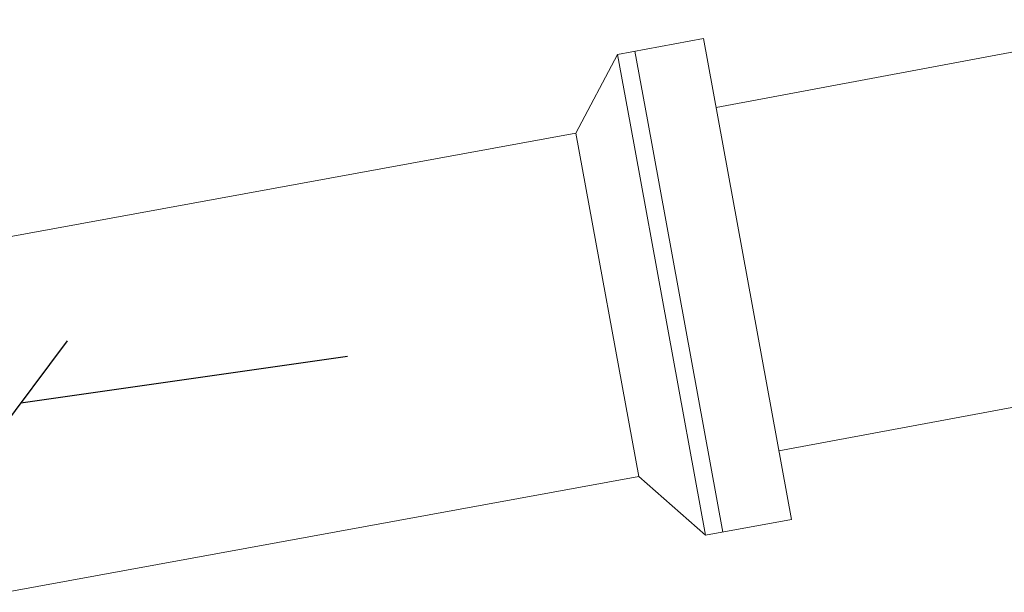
# Model space of a CAD drawing. Header units: metres. Extents: x 1291 to 1934, y 203 to 622.
# Tile 19 of 39: x 1470 to 1493, y 571 to 585. Entities that reach past the tile are written whole.
import ezdxf

# ---------------------------------------------------------------- set-up
doc = ezdxf.new("R2010")
doc.units = ezdxf.units.M
doc.layers.add('COTA', color=1, linetype='Continuous')
doc.layers.add('Hachura', color=10, linetype='Continuous', lineweight=5)
doc.styles.get("Standard").update_dxf_attribs({"font": 'txt.shx'})
doc.dimstyles.new('Copy of ARIAL', dxfattribs={"dimtxt": 1.7, "dimasz": 2, "dimexe": 0.18, "dimexo": 0.625, "dimgap": 0.8, "dimtad": 1, "dimlfac": 0.25, "dimzin": 1, "dimdsep": 46, "dimtxsty": 'Standard', "dimblk1": 'OBLIQUE', "dimblk2": 'OBLIQUE', "dimsah": 1, "dimcen": 2, "dimse1": 1, "dimse2": 1, "dimsd1": 1, "dimsd2": 1, "dimadec": 0, "dimazin": 0, "dimtfac": 1, "dimtmove": 0, "dimatfit": 3, "dimldrblk": 'OBLIQUE', "dimfxl": 1, "dimtolj": 1, "dimtzin": 1, "dimarcsym": 0})

# ---------------------------------------------------------------- blocks, each defined once
blk = doc.blocks.new('_OBLIQUE')
at = {"color": 0, "linetype": 'ByBlock'}
blk.add_line((-0.5, -0.5), (0.5, 0.5), dxfattribs=at)

msp = doc.modelspace()

# ---------------------------------------------------------------- linework, layer by layer
at = {"layer": 'Hachura', "color": 0}
for p, q in [((1494.97196, 584.18888), (1486.05406, 582.52514)), ((1485.76601, 584.099), (1483.79869, 583.73895)), ((1487.78233, 573.08199), (1485.76601, 584.099)), ((1483.79869, 583.73895), (1482.8414, 581.93717)), ((1484.08673, 582.16509), (1483.79869, 583.73895)), ((1484.4802, 582.2371), (1484.19215, 583.81096)), ((1485.815, 572.72194), (1484.08673, 582.16509)), ((1486.20847, 572.79395), (1484.4802, 582.2371)), ((1482.8414, 581.93717), (1468.34815, 579.28464)), ((1484.28162, 574.06788), (1482.8414, 581.93717)), ((1484.28162, 574.06788), (1482.8414, 581.93717)), ((1484.28162, 574.06788), (1482.8414, 581.93717)), ((1484.28162, 574.06788), (1482.8414, 581.93717)), ((1496.41218, 576.31958), (1487.49428, 574.65585)), ((1484.28162, 574.06788), (1469.78838, 571.41535)), ((1485.815, 572.72194), (1484.28162, 574.06788)), ((1487.78233, 573.08199), (1485.815, 572.72194))]:
    msp.add_line(p, q, dxfattribs=at)

# ---------------------------------------------------------------- leaders
at = {"layer": 'COTA', "color": 0, "annotation_type": 0, "has_hookline": 1, "hookline_direction": 0, "text_width": 19.99286, "horizontal_direction": (1, 0.000241, 0)}
msp.add_leader([(1436.08634, 583.82421), (1447.33679, 621.74119), (1449.33679, 621.74167)], dimstyle='Copy of ARIAL', override={"dimexe": 0.5, "dimexo": 7, "dimgap": 0.8, "dimtad": 0, "dimlfac": 0.02, "dimse1": 0, "dimse2": 0, "dimsd1": 0, "dimsd2": 0}, dxfattribs=at)
at = {"layer": 'COTA', "color": 0, "annotation_type": 0, "has_hookline": 1, "hookline_direction": 0, "text_width": 31.91143}
msp.add_leader([(1436.12185, 573.74688), (1452.19221, 613.61457), (1454.19221, 613.61457)], dimstyle='Copy of ARIAL', override={"dimexe": 0.5, "dimexo": 7, "dimgap": 0.8, "dimtad": 0, "dimlfac": 0.02, "dimse1": 0, "dimse2": 0, "dimsd1": 0, "dimsd2": 0}, dxfattribs=at)
at = {"layer": 'Hachura', "color": 0}
msp.add_leader([(1470.128, 575.75972), (1477.60931, 576.82382)], dimstyle='Copy of ARIAL', override={"dimasz": 2.5, "dimgap": 0.8, "dimtad": 0}, dxfattribs=at)

doc.saveas('drawing.dxf')
